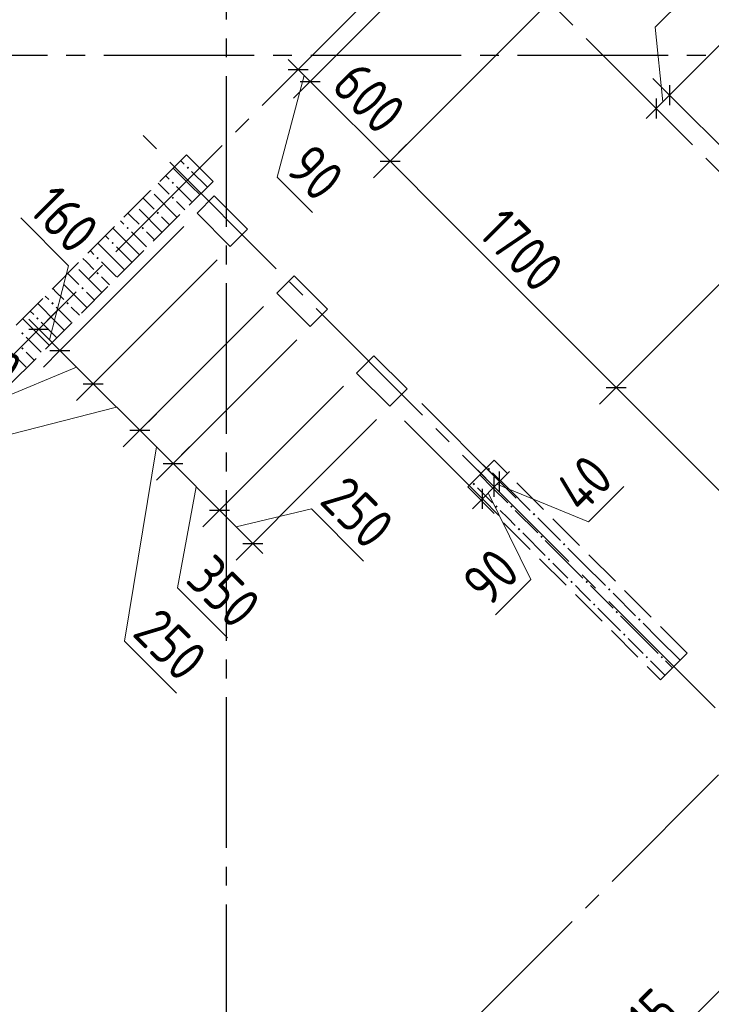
# Model space of a CAD drawing. Header units: millimetres. Extents: x 0 to 43617, y 0 to 59400.
# Tile 8 of 24: x 15227 to 18904, y 19489 to 24720. Entities that reach past the tile are written whole.
import ezdxf

# ---------------------------------------------------------------- set-up
doc = ezdxf.new("R2010")
doc.units = ezdxf.units.MM
doc.linetypes.add('______2', pattern=[270, 200, -70])
doc.linetypes.add('______5', pattern=[1100, 800, -100, 100, -100])
for name, color, linetype, lineweight in [('Standard', 7, 'Continuous', 25), ('ЖБ Пилон', 180, 'Continuous', 25), ('Оси', 40, '______5', 18)]:
    doc.layers.add(name, color=color, linetype=linetype, lineweight=lineweight)
doc.layers.add('ЖБ Перекрытие верхний уровень', color=7, linetype='Continuous', lineweight=25, true_color=0xe0e0ff)
doc.styles.add('GOST 2.304-81', font='txt')

msp = doc.modelspace()

# ---------------------------------------------------------------- hatches: boundary and pattern name
at = {"layer": 'ЖБ Пилон', "linetype": 'Continuous', "lineweight": 18, "transparency": 33554687}
for points in [[(16114.5, 23933.1), (16121, 23939.6), (16127.5, 23933.1), (16121, 23926.6)], [(16034.5, 23853.1), (16040.9, 23859.6), (16047.4, 23853.1), (16040.9, 23846.6)], [(15925.5, 23815), (15927.5, 23813.1), (15921, 23806.6), (15919, 23808.5)], [(16034.5, 23773.1), (16040.9, 23779.6), (16047.4, 23773.1), (16040.9, 23766.6)], [(15845.5, 23735), (15847.4, 23733.1), (15840.9, 23726.6), (15839, 23728.5)], [(15954.4, 23693.1), (15960.9, 23699.6), (15967.4, 23693.1), (15960.9, 23686.6)], [(15794.5, 23613.1), (15801, 23619.6), (15807.5, 23613.1), (15801, 23606.6)], [(15874.5, 23613.1), (15881, 23619.6), (15887.5, 23613.1), (15881, 23606.6)], [(15714.5, 23533.1), (15721, 23539.6), (15727.5, 23533.1), (15721, 23526.6)], [(15634.5, 23453.1), (15640.9, 23459.6), (15647.4, 23453.1), (15640.9, 23446.6)], [(15525.5, 23415), (15527.5, 23413.1), (15521, 23406.6), (15519, 23408.5)], [(15445.5, 23335), (15447.4, 23333.1), (15440.9, 23326.6), (15439, 23328.5)], [(15634.5, 23373.1), (15640.9, 23379.6), (15647.4, 23373.1), (15640.9, 23366.6)], [(15554.4, 23293.1), (15560.9, 23299.6), (15567.4, 23293.1), (15560.9, 23286.6)], [(15394.5, 23213.1), (15401, 23219.6), (15407.5, 23213.1), (15401, 23206.6)], [(15474.5, 23213.1), (15481, 23219.6), (15487.5, 23213.1), (15481, 23206.6)], [(15314.5, 23133.1), (15321, 23139.6), (15327.5, 23133.1), (15321, 23126.6)], [(15234.5, 23053.1), (15240.9, 23059.6), (15247.4, 23053.1), (15240.9, 23046.6)], [(15234.5, 22973.1), (15240.9, 22979.6), (15247.4, 22973.1), (15240.9, 22966.6)], [(17714.5, 22333.1), (17721, 22339.6), (17727.5, 22333.1), (17721, 22326.6)], [(17634.5, 22253.1), (17640.9, 22259.6), (17647.4, 22253.1), (17640.9, 22246.6)], [(17914.5, 22213.1), (17915.4, 22214.1), (17921.9, 22207.6), (17921, 22206.6)], [(17754.4, 22133.1), (17760.9, 22139.6), (17767.4, 22133.1), (17760.9, 22126.6)], [(17834.5, 22133.1), (17840.9, 22139.6), (17847.4, 22133.1), (17840.9, 22126.6)], [(17954.4, 22093.1), (17960.9, 22099.6), (17967.4, 22093.1), (17960.9, 22086.6)], [(18074.5, 22053.1), (18075.4, 22054.1), (18081.9, 22047.6), (18081, 22046.6)], [(17874.5, 22013.1), (17881, 22019.6), (17887.5, 22013.1), (17881, 22006.6)], [(17994.5, 21973.1), (18001, 21979.6), (18007.5, 21973.1), (18001, 21966.6)], [(18114.5, 21933.1), (18121, 21939.6), (18127.5, 21933.1), (18121, 21926.6)], [(18034.5, 21853.1), (18040.9, 21859.6), (18047.4, 21853.1), (18040.9, 21846.6)], [(18314.5, 21813.1), (18315.4, 21814.1), (18321.9, 21807.6), (18321, 21806.6)], [(18154.4, 21733.1), (18160.9, 21739.6), (18167.4, 21733.1), (18160.9, 21726.6)], [(18234.5, 21733.1), (18240.9, 21739.6), (18247.4, 21733.1), (18240.9, 21726.6)], [(18354.4, 21693.1), (18360.9, 21699.6), (18367.4, 21693.1), (18360.9, 21686.6)], [(18274.5, 21613.1), (18281, 21619.6), (18287.5, 21613.1), (18281, 21606.6)], [(18474.5, 21653.1), (18475.4, 21654.1), (18481.9, 21647.6), (18481, 21646.6)], [(18394.5, 21573.1), (18401, 21579.6), (18407.5, 21573.1), (18401, 21566.6)], [(18514.5, 21533.1), (18521, 21539.6), (18527.4, 21533.1), (18521, 21526.6)], [(18434.5, 21453.1), (18440.9, 21459.6), (18447.4, 21453.1), (18440.9, 21446.6)], [(18714.5, 21413.1), (18715.4, 21414.1), (18721.9, 21407.6), (18721, 21406.6)], [(18554.4, 21333.1), (18560.9, 21339.6), (18567.4, 21333.1), (18560.9, 21326.6)], [(18634.5, 21333.1), (18640.9, 21339.6), (18647.4, 21333.1), (18640.9, 21326.6)]]:
    msp.add_hatch(color=7, dxfattribs=at).paths.add_polyline_path(points, flags=16)

# ---------------------------------------------------------------- linework, layer by layer
at = {"layer": 'Standard', "color": 7, "linetype": 'Continuous', "lineweight": 13, "transparency": 33554687}
for p, q in [((19918.7, 25556.5), (18681.3, 24319.1)), ((18605.4, 24679.8), (18859.8, 24934.2)), ((18645.9, 24283.7), (18605.4, 24679.8)), ((16707.5, 24455.6), (16654.5, 24508.6)), ((16739.3, 24423.8), (16595.8, 23883.2)), ((18681.3, 24319.1), (18610.6, 24248.4)), ((18610.6, 24248.4), (18557.5, 24195.4)), ((16595.8, 23883.2), (16783.9, 23695.1)), ((15486.2, 23412), (15231.9, 23666.4)), ((15384.2, 23019.1), (15486.2, 23412)), ((15327.6, 23075.7), (15274.6, 23128.7)), ((15529.2, 22874.2), (15079.4, 22687.6)), ((15617.5, 22785.8), (15865, 22538.3)), ((15741.3, 22662), (14785.5, 22415.8)), ((15865, 22538.3), (16041.8, 22361.5)), ((15953.4, 22449.9), (15783.1, 21418.2)), ((16041.8, 22361.5), (16289.3, 22114)), ((17778.2, 22266.5), (17831.2, 22319.5)), ((16165.6, 22237.8), (16065.9, 21701)), ((17686.3, 22174.6), (17749.9, 22238.2)), ((17749.9, 22238.2), (17778.2, 22266.5)), ((17764, 22252.3), (18250.4, 22052.5)), ((18250.4, 22052.5), (18438.4, 22240.6)), ((17718.1, 22206.4), (17943.4, 21745.6)), ((17686.3, 22174.6), (17633.2, 22121.5)), ((16289.3, 22114), (16466.1, 21937.3)), ((16377.7, 22025.7), (16777.8, 22120.5)), ((16777.8, 22120.5), (17054.3, 21844)), ((16466.1, 21937.3), (16519.1, 21884.2)), ((17943.4, 21745.6), (17755.4, 21557.6)), ((16065.9, 21701), (16331.4, 21435.6)), ((15783.1, 21418.2), (16059.6, 21141.7)), ((17556.3, 18170.9), (19686.7, 20301.3))]:
    msp.add_line(p, q, dxfattribs=at)
at = {"layer": 'Standard', "color": 251, "linetype": 'Continuous', "lineweight": -3, "true_color": 0x656565, "transparency": 33554687}
for p, q in [((17195.4, 23967.7), (18073.1, 24845.4)), ((16707.5, 24455.6), (16795.9, 24544)), ((16771.2, 24392), (16859.6, 24480.4)), ((16707.5, 24455.6), (16619.1, 24367.2)), ((16707.5, 24455.6), (16707.5, 24455.6)), ((16771.2, 24392), (16682.8, 24303.6)), ((18681.3, 24319.1), (18592.9, 24407.5)), ((18610.6, 24248.4), (18522.2, 24336.8)), ((18681.3, 24319.1), (18769.7, 24230.7)), ((18681.3, 24319.1), (19245.4, 23755)), ((18610.6, 24248.4), (18699, 24160)), ((18610.6, 24248.4), (18610.6, 24248.4)), ((17195.4, 23967.7), (17283.8, 24056.1)), ((17195.4, 23967.7), (17107, 23879.3)), ((18397.5, 22765.6), (19245.4, 23613.5)), ((15327.6, 23075.7), (15416, 23164.1)), ((15327.6, 23075.7), (15239.2, 22987.3)), ((15440.8, 22962.6), (15529.2, 23051)), ((15440.8, 22962.6), (15352.4, 22874.2)), ((15617.5, 22785.8), (15705.9, 22874.2)), ((18397.5, 22765.6), (18485.9, 22854)), ((15617.5, 22785.8), (15529.2, 22697.4)), ((18397.5, 22765.6), (18309.1, 22677.2)), ((17778.2, 22266.5), (17364.8, 22679.9)), ((15865, 22538.3), (15953.4, 22626.7)), ((17686.3, 22174.6), (17272.9, 22588)), ((15865, 22538.3), (15776.6, 22449.9)), ((16041.8, 22361.5), (16130.2, 22449.9)), ((16041.8, 22361.5), (15953.4, 22273.1)), ((17778.2, 22266.5), (17689.8, 22354.9)), ((17749.9, 22238.2), (17661.5, 22326.6)), ((17686.3, 22174.6), (17597.9, 22263)), ((17749.9, 22238.2), (17838.3, 22149.8)), ((17749.9, 22238.2), (17749.9, 22238.2)), ((17778.2, 22266.5), (17866.6, 22178.1)), ((16289.3, 22114), (16377.7, 22202.4)), ((17686.3, 22174.6), (17774.6, 22086.2)), ((16289.3, 22114), (16200.9, 22025.7)), ((16466.1, 21937.3), (16554.5, 22025.7)), ((16466.1, 21937.3), (16377.7, 21848.9))]:
    msp.add_line(p, q, dxfattribs=at)
at = {"layer": 'Standard', "color": 7, "linetype": 'Continuous', "lineweight": 25, "transparency": 33554687}
for p, q in [((16654.5, 24455.6), (16760.6, 24455.6)), ((16718.1, 24392), (16824.2, 24392)), ((18681.3, 24372.1), (18681.3, 24266.1)), ((18610.6, 24301.4), (18610.6, 24195.4)), ((17142.4, 23967.7), (17248.5, 23967.7)), ((15274.6, 23075.7), (15380.7, 23075.7)), ((15387.7, 22962.6), (15493.8, 22962.6)), ((15564.5, 22785.8), (15670.6, 22785.8)), ((18344.5, 22765.6), (18450.5, 22765.6)), ((15812, 22538.3), (15918.1, 22538.3)), ((15988.8, 22361.5), (16094.8, 22361.5)), ((17749.9, 22185.2), (17749.9, 22291.2)), ((17778.2, 22213.5), (17778.2, 22319.5)), ((17686.3, 22121.5), (17686.3, 22227.6)), ((16236.3, 22114), (16342.3, 22114)), ((16413, 21937.3), (16519.1, 21937.3))]:
    msp.add_line(p, q, dxfattribs=at)
at = {"layer": 'Standard', "color": 251, "linetype": 'Continuous', "lineweight": -3, "true_color": 0x656565, "transparency": 33554687}
for points in [[(16771.2, 24392), (17308.6, 24929.4), (17308.6, 24929.4), (17648.9, 25269.7)], [(15440.8, 22962.6), (15506.4, 23028.2), (15506.4, 23028.2), (15700.3, 23222.1), (15700.3, 23222.1), (16098.8, 23620.6)], [(15617.5, 22785.8), (15877, 23045.3), (15877, 23045.3), (16275.6, 23443.8)], [(15327.6, 23075.7), (15364.9, 23113), (15364.9, 23113), (15428.1, 23176.1)], [(15865, 22538.3), (16124.5, 22797.8), (16124.5, 22797.8), (16523.1, 23196.3)], [(16041.8, 22361.5), (16301.3, 22621), (16301.3, 22621), (16699.8, 23019.6)], [(16289.3, 22114), (16548.8, 22373.6), (16548.8, 22373.6), (16947.3, 22772.1)], [(16466.1, 21937.3), (16725.6, 22196.8), (16725.6, 22196.8), (17124.1, 22595.3)]]:
    msp.add_lwpolyline(points, dxfattribs=at)
at = {"layer": 'Standard', "color": 7, "linetype": 'Continuous', "lineweight": 13, "transparency": 33554687}
for points in [[(16707.5, 24455.6), (16769.7, 24393.5), (16769.7, 24393.5), (16771.2, 24392)], [(16771.2, 24392), (16808.7, 24354.5), (16808.7, 24354.5), (17195.4, 23967.7)], [(17195.4, 23967.7), (17486.8, 23676.3), (17486.8, 23676.3), (18397.5, 22765.6)], [(15327.6, 23075.7), (15360.3, 23043), (15360.3, 23043), (15440.8, 22962.6)], [(15440.8, 22962.6), (15587.2, 22816.1), (15587.2, 22816.1), (15617.5, 22785.8)], [(18397.5, 22765.6), (18493.4, 22669.7), (18493.4, 22669.7), (18613.3, 22549.8), (18613.3, 22549.8), (19634.9, 21528.2)]]:
    msp.add_lwpolyline(points, dxfattribs=at)
at = {"layer": 'ЖБ Перекрытие верхний уровень', "color": 7, "linetype": 'Continuous', "lineweight": 35, "transparency": 33554687}
for p, q in [((16261.4, 23783.2), (16169.5, 23691.3)), ((16438.2, 23606.5), (16261.4, 23783.2)), ((16169.5, 23691.3), (16346.3, 23514.5)), ((16346.3, 23514.5), (16438.2, 23606.5)), ((16685.7, 23359), (16593.8, 23267.1)), ((16862.5, 23182.2), (16685.7, 23359)), ((16593.8, 23267.1), (16770.6, 23090.3)), ((16770.6, 23090.3), (16862.5, 23182.2)), ((17110, 22934.7), (17018, 22842.8)), ((17286.7, 22757.9), (17110, 22934.7)), ((17018, 22842.8), (17194.8, 22666)), ((17194.8, 22666), (17286.7, 22757.9))]:
    msp.add_line(p, q, dxfattribs=at)
at = {"layer": 'ЖБ Пилон', "color": 253, "linetype": '______2', "lineweight": 13, "true_color": 0xa0a0a0, "transparency": 33554687}
for p, q in [((16112.9, 24002.4), (14840.1, 22729.7)), ((16254.4, 23861), (16112.9, 24002.4)), ((14981.6, 22588.2), (16254.4, 23861)), ((17749.9, 22379.6), (17608.5, 22238.2)), ((18775.2, 21354.3), (17749.9, 22379.6)), ((17608.5, 22238.2), (18633.8, 21212.9)), ((18633.8, 21212.9), (18775.2, 21354.3))]:
    msp.add_line(p, q, dxfattribs=at)
at = {"layer": 'ЖБ Пилон', "color": 9, "linetype": 'Continuous', "lineweight": 18, "true_color": 0xc7c7c7, "transparency": 33554687}
for p, q in [((16082.3, 23971.8), (16101, 23953.1)), ((16140.9, 23833.1), (16042.3, 23931.8)), ((16140.9, 23913.1), (16221, 23833.1)), ((16002.3, 23891.8), (16021, 23873.1)), ((15981, 23833.1), (15962.3, 23851.8)), ((16021, 23793.1), (15981, 23833.1)), ((16060.9, 23833.1), (16140.9, 23753.1)), ((16140.9, 23833.1), (16183.7, 23790.4)), ((16221, 23833.1), (16223.7, 23830.4)), ((15882.3, 23771.8), (15940.9, 23713.1)), ((15940.9, 23793.1), (16060.9, 23673.1)), ((16060.9, 23753.1), (16103.7, 23710.4)), ((15860.9, 23713.1), (15981, 23593.1)), ((15762.3, 23651.8), (15781, 23633.1)), ((15821, 23673.1), (15802.3, 23691.8)), ((15860.9, 23633.1), (15821, 23673.1)), ((15981, 23673.1), (16023.7, 23630.4)), ((15821, 23513.1), (15722.3, 23611.8)), ((15821, 23593.1), (15901, 23513.1)), ((15901, 23593.1), (15943.7, 23550.4)), ((15682.3, 23571.8), (15701, 23553.1)), ((15602.3, 23491.8), (15621, 23473.1)), ((15740.9, 23433.1), (15642.3, 23531.8)), ((15740.9, 23513.1), (15821, 23433.1)), ((15821, 23513.1), (15863.7, 23470.4)), ((15581, 23433.1), (15562.3, 23451.8)), ((15540.9, 23393.1), (15660.9, 23273.1)), ((15621, 23393.1), (15581, 23433.1)), ((15660.9, 23433.1), (15740.9, 23353.1)), ((15740.9, 23433.1), (15783.7, 23390.4)), ((15821, 23433.1), (15823.7, 23430.4)), ((15482.3, 23371.8), (15540.9, 23313.1)), ((15660.9, 23353.1), (15703.7, 23310.4)), ((15421, 23273.1), (15402.3, 23291.8)), ((15460.9, 23313.1), (15581, 23193.1)), ((15362.3, 23251.8), (15381, 23233.1)), ((15460.9, 23233.1), (15421, 23273.1)), ((15581, 23273.1), (15623.7, 23230.4)), ((15421, 23113.1), (15322.3, 23211.8)), ((15421, 23193.1), (15501, 23113.1)), ((15501, 23193.1), (15543.7, 23150.4)), ((15340.9, 23033.1), (15242.3, 23131.8)), ((15282.3, 23171.8), (15301, 23153.1)), ((15340.9, 23113.1), (15421, 23033.1)), ((15421, 23113.1), (15463.7, 23070.4)), ((15260.9, 23033.1), (15340.9, 22953.1)), ((15340.9, 23033.1), (15383.7, 22990.4)), ((15421, 23033.1), (15423.7, 23030.4)), ((15140.9, 22993.1), (15260.9, 22873.1)), ((15260.9, 22953.1), (15303.7, 22910.4)), ((17740.9, 22233.1), (17672.2, 22301.9)), ((17740.9, 22313.1), (17821, 22233.1)), ((17660.9, 22233.1), (17740.9, 22153.1)), ((17740.9, 22233.1), (17821, 22153.1)), ((17821, 22233.1), (17940.9, 22113.1)), ((17821, 22073.1), (17781, 22113.1)), ((17860.9, 22113.1), (17981, 21993.1)), ((17860.9, 22033.1), (17821, 22073.1)), ((17981, 22073.1), (18101, 21953.1)), ((17901, 21993.1), (18021, 21873.1)), ((18140.9, 21833.1), (18021, 21953.1)), ((18140.9, 21913.1), (18221, 21833.1)), ((18060.9, 21833.1), (18140.9, 21753.1)), ((18140.9, 21833.1), (18221, 21753.1)), ((18221, 21833.1), (18340.9, 21713.1)), ((18221, 21673.1), (18181, 21713.1)), ((18260.9, 21713.1), (18381, 21593.1)), ((18260.9, 21633.1), (18221, 21673.1)), ((18381, 21673.1), (18501, 21553.1)), ((18301, 21593.1), (18421, 21473.1)), ((18540.9, 21433.1), (18421, 21553.1)), ((18540.9, 21513.1), (18621, 21433.1)), ((18460.9, 21433.1), (18540.9, 21353.1)), ((18540.9, 21433.1), (18621, 21353.1)), ((18621, 21433.1), (18737.5, 21316.6)), ((18621, 21273.1), (18581, 21313.1)), ((18660.9, 21313.1), (18697.5, 21276.6)), ((18657.5, 21236.6), (18621, 21273.1))]:
    msp.add_line(p, q, dxfattribs=at)
at = {"layer": 'Оси', "color": 8, "linetype": '______5', "lineweight": -3, "transparency": 33554687}
for p, q in [((16324, 57420), (16324, 7100)), ((9515.6, 17263.7), (27747.7, 35495.7)), ((12153.1, 13919.1), (30738.7, 32504.7)), ((23471.2, 19387.8), (16584.2, 26274.8)), ((34074, 24530), (4600, 24530)), ((34074, 24530), (4600, 24530)), ((22035.7, 17952.3), (15819.6, 24168.5))]:
    msp.add_line(p, q, dxfattribs=at)

# ---------------------------------------------------------------- texts
at = {"layer": 'Standard', "color": 7, "linetype": 'Continuous', "lineweight": 25, "transparency": 33554687, "char_height": 220, "attachment_point": 7, "style": 'GOST 2.304-81'}
for s, insert, width, rotation in [('600', (16874.9, 24358.9), 531.964, 315), ('90', (16631.2, 23918.5), 391.311, 315), ('160', (15267.2, 23701.8), 485.076, 315), ('1700', (17654.9, 23579), 625.734, 315), ('250', (14838.2, 22999.4), 516.392, 315), ('40', (18215, 22087.9), 391.311, 45), ('250', (16813.2, 22155.9), 516.397, 315), ('90', (17720, 21593), 391.311, 45), ('350', (16101.3, 21736.4), 500.821, 315), ('250', (15818.5, 21453.5), 516.388, 315), ('3015', (18420.3, 19105.7), 594.582, 45)]:
    msp.add_mtext(s, dxfattribs=dict(at, insert=insert, width=width, rotation=rotation))

doc.saveas('drawing.dxf')
